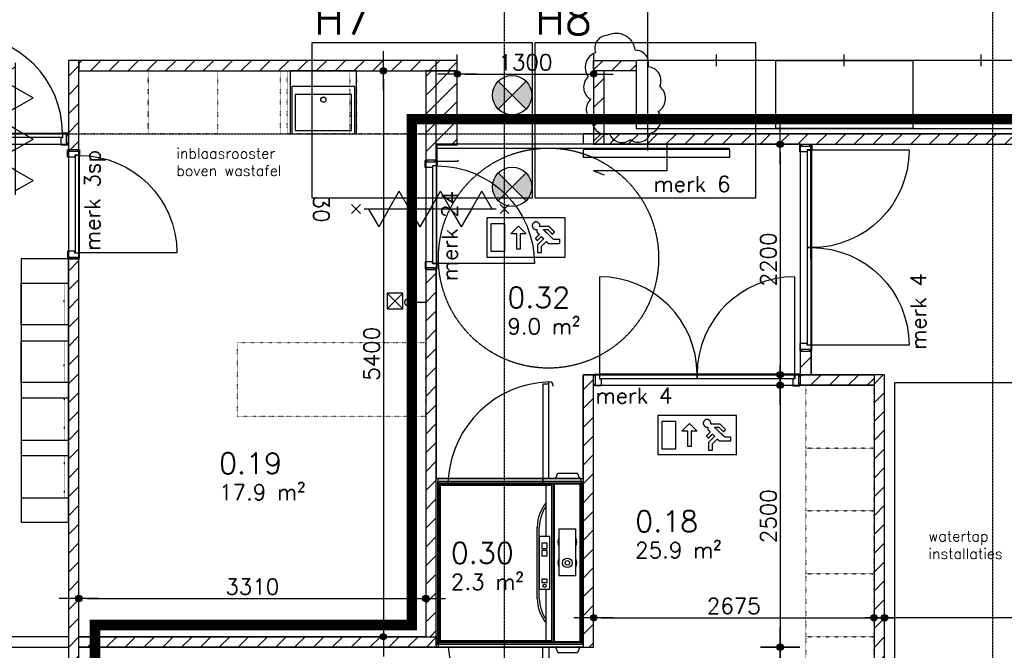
# Model space of a CAD drawing. Header units: millimetres. Extents: x -41560 to 117593, y -41642 to 17656.
# Tile 11 of 30: x 1738 to 11130, y -15786 to -9767. Entities that reach past the tile are written whole.
import ezdxf
from ezdxf.lldxf.tags import DXFTag

# ---------------------------------------------------------------- set-up
doc = ezdxf.new("R2010")
doc.units = ezdxf.units.MM
doc.header["$LTSCALE"] = 0.5
doc.header["$PDMODE"] = 3
doc.header["$PDSIZE"] = 100
for name, pattern in [('ACAD_ISO07W100', [3, 0, -3]), ('CENTER2', [28.575, 19.05, -3.175, 3.175, -3.175]), ('HIDDEN2', [4.7625, 3.175, -1.5875])]:
    doc.linetypes.add(name, pattern=pattern)
for name, color, linetype in [('arc. 9', 9, 'Continuous'), ('brandscheidingen', 250, 'Continuous'), ('brandveiligheid', 9, 'Continuous'), ('detailaanduiding', 4, 'Continuous'), ('inrichting los', 7, 'ACAD_ISO07W100'), ('inrichting vast', 7, 'Continuous'), ('maat 1.5mm', 210, 'Continuous'), ('pen 0.05mm', 7, 'Continuous'), ('pen 0.15mm', 1, 'Continuous'), ('pen 0.20mm', 2, 'Continuous'), ('pen 0.30mm', 3, 'Continuous'), ('stramien', 9, 'CENTER2'), ('tekst 1.0mm', 7, 'Continuous'), ('tekst 1.5mm', 210, 'Continuous'), ('tekst 2.0mm', 211, 'Continuous'), ('tekst 5.0mm', 201, 'Continuous')]:
    doc.layers.add(name, color=color, linetype=linetype)
doc.layers.add('hulplijn', color=140, linetype='Continuous', plot=False)
doc.layers.add('hulplijn opp', color=31, linetype='Continuous', plot=False)
doc.styles.add('1.0mm tekst', font='romans.shx', dxfattribs={"height": 1})
doc.styles.add('1.5mm tekst', font='romans.shx', dxfattribs={"height": 1.5})
doc.styles.add('2.0mm tekst', font='romans.shx', dxfattribs={"height": 2})
doc.styles.add('3.0mm tekst', font='romans.shx', dxfattribs={"height": 3})
doc.styles.get("Standard").update_dxf_attribs({"font": 'arial.ttf'})
tags = doc.linetypes.add('WBDBO30', pattern='A,12.7,-5.08,["30",Standard,S=3,R=0,X=-2.54,Y=-1.27],-6.35', length=24.13).pattern_tags.tags
tags[6] = DXFTag(74, 10)
doc.dimstyles.new('1.5mm maat', dxfattribs={"dimscale": 0, "dimtxt": 1.5, "dimasz": 0.75, "dimexe": 1.25, "dimexo": 0.625, "dimgap": 0.375, "dimtad": 1, "dimdec": 0, "dimtxsty": '1.5mm tekst', "dimblk": 'dot maatlijn-GVA', "dimcen": 2.5, "dimse1": 1, "dimse2": 1, "dimclrd": 7, "dimclrt": 256, "dimadec": 0, "dimazin": 0, "dimtfac": 1, "dimtdec": 0, "dimtmove": 0, "dimatfit": 3, "dimfxl": 1, "dimarcsym": 0})
pattern_1 = [(45, (-1500, 0), (-89.8026, 89.8026), [])]
pattern_2 = [(45, (-1400, 0), (-89.8026, 89.8026), [])]

# ---------------------------------------------------------------- blocks, each defined once
blk = doc.blocks.new('*U170')
at = {"layer": 'hulplijn'}
for points in [[(-5, -7), (-5, -107)], [(1039, -7), (1039, -107)]]:
    blk.add_lwpolyline(points, dxfattribs=at)
at = {"layer": 'pen 0.05mm'}
blk.add_lwpolyline([(982, -1042), (982, -112)], dxfattribs=at)
blk.add_arc((982, -112), 930, 180, 270, dxfattribs=at)
at = {"layer": 'pen 0.15mm'}
for points in [[(67, -69), (67, 0), (0, 0), (0, -17), (12, -17), (12, -97), (0, -97), (0, -114), (50, -114), (50, -69), (67, -69)], [(967, -69), (967, 0), (1034, 0), (1034, -17), (1022, -17), (1022, -97), (1034, -97), (1034, -114), (984, -114), (984, -69), (967, -69)]]:
    blk.add_lwpolyline(points, dxfattribs=at)
blk.add_lwpolyline([(982, -112), (52, -112), (52, -72), (982, -72)], close=True, dxfattribs=at)
blk = doc.blocks.new('kleedruimte XL')
at = {"layer": 'arc. 9'}
h = blk.add_hatch(dxfattribs=at)
h.set_pattern_fill('ANSI31', color=256, scale=40, style=0)
h.paths.add_polyline_path([(-3000, -4800), (0, -4800), (0, -4700), (-3000, -4700)])
at = {"layer": 'hulplijn'}
for points in [[(-4000, -4700), (0, -4700), (0, 0), (-4000, 0)], [(-4000, -7550), (0, -7550), (0, -4800), (-4000, -4800)]]:
    blk.add_lwpolyline(points, close=True, dxfattribs=at)
at = {"layer": 'pen 0.05mm'}
for p, q in [((-1292.9, -6100), (-992.9, -6100)), ((-150, -6175), (0, -6025)), ((-150, -6025), (0, -6175)), ((-2000, -6807.1), (-2000, -7107.1)), ((-2075, -7550), (-1925, -7400)), ((-2075, -7400), (-1925, -7550))]:
    blk.add_line(p, q, dxfattribs=at)
for points in [[(-2075, -2158), (-1925, -2158), (-1925, -2308), (-2075, -2308)], [(-4000, -7400), (-4000, -7550), (0, -7550), (0, -4800), (-150, -4800), (-150, -7400), (-3850, -7400), (-3850, -7400)], [(-2457.5, -4975), (-2442.5, -4975), (-2442.5, -4800), (-2457.5, -4800)], [(-1357.5, -4975), (-1342.5, -4975), (-1342.5, -4800), (-1357.5, -4800)], [(-175, -6092.5), (-175, -6107.5), (0, -6107.5), (0, -6092.5)], [(-150, -6025), (0, -6025), (0, -6175), (-150, -6175)], [(-2457.5, -7375), (-2442.5, -7375), (-2442.5, -7550), (-2457.5, -7550)], [(-2075, -7400), (-1925, -7400), (-1925, -7550), (-2075, -7550)], [(-1357.5, -7375), (-1342.5, -7375), (-1342.5, -7550), (-1357.5, -7550)]]:
    blk.add_lwpolyline(points, close=True, dxfattribs=at)
for points in [[(-1925, -2158), (-2075, -2308), (-2075, -2158), (-1925, -2308)], [(-1065.3, -6080.6), (-992.9, -6100), (-1065.3, -6119.4)], [(-2019.4, -7034.7), (-2000, -7107.1), (-1980.6, -7034.7)]]:
    blk.add_lwpolyline(points, dxfattribs=at)
for centre, start, end in [((-2450, -4975), 101.53696, 78.46304), ((-1350, -4975), 101.53696, 78.46304), ((-175, -6100), 11.53696, 348.46304), ((-2450, -7375), 281.53696, 258.46304), ((-1350, -7375), 281.53696, 258.46304)]:
    blk.add_arc(centre, 37.5, start, end, dxfattribs=at)
at = {"layer": 'pen 0.20mm'}
blk.add_lwpolyline([(-3000, -4800), (0, -4800), (0, -4700), (-3000, -4700)], close=True, dxfattribs=at)
at = {"layer": 'tekst 5.0mm', "xscale": -1, "rotation": 180}
blk.add_blockref('*U170', (-3995, -7), dxfattribs=at)
blk = doc.blocks.new('lift primeur 5000 easy')
at = {"layer": 'hulplijn'}
blk.add_lwpolyline([(-1380, 0), (0, 0), (0, 1550), (-1380, 1550)], close=True, dxfattribs=at)
at = {"layer": 'pen 0.05mm'}
for p, q in [((-317.5, 2502), (-307.5, 2502)), ((-317.5, 2480), (-317.5, 2502)), ((-277.5, 2472), (-277.5, 2462)), ((-252.5, 1580), (-232.5, 1630)), ((-232.5, 1630), (-42.5, 1630)), ((-22.5, 1580), (-42.5, 1630)), ((-7.5, 1580), (-1372.5, 1580)), ((-1372.5, 1525), (-1372.5, 1580)), ((-7.5, 1535), (-1372.5, 1535)), ((-1372.5, 1535), (-1372.5, 15)), ((-7.5, 1525), (-1372.5, 1525)), ((-1362.5, 1535), (-1362.5, 25)), ((-272.5, 1525), (-1362.5, 1525)), ((-1352.5, 1515), (-1352.5, 35)), ((-1352.5, 1515), (-287.5, 1515)), ((-1275.5, 1580), (-1275.5, 1525)), ((-375.5, 1580), (-375.5, 1525)), ((-342.5, 1025), (-342.5, 1515)), ((-287.5, 35), (-287.5, 1515)), ((-272.5, 25), (-272.5, 1525)), ((-17.5, 1525), (-262.5, 1525)), ((-262.5, 25), (-262.5, 1525)), ((-17.5, 25), (-17.5, 1525)), ((-7.5, 1525), (-7.5, 1580)), ((-7.5, 15), (-7.5, 1535)), ((-427.5, 435.8), (-427.5, 1114.2)), ((-407.5, 436), (-407.5, 1114)), ((-342.5, 35), (-342.5, 525)), ((-1372.5, 25), (-1372.5, -30)), ((-1372.5, 15), (-7.5, 15)), ((-1362.5, 25), (-272.5, 25)), ((-1352.5, 35), (-287.5, 35)), ((-1352.5, 35), (-287.5, 35)), ((-1352.5, 35), (-287.5, 35)), ((-262.5, 25), (-17.5, 25)), ((-7.5, -30), (-1372.5, -30)), ((-252.5, -30), (-232.5, -80)), ((-232.5, -80), (-42.5, -80)), ((-22.5, -30), (-42.5, -80)), ((-317.5, -930), (-317.5, -952)), ((-277.5, -922), (-277.5, -912)), ((-317.5, -952), (-307.5, -952))]:
    blk.add_line(p, q, dxfattribs=at)
for points in [[(-375.5, 2480), (-375.5, 1580), (-317.5, 1580), (-317.5, 2480)], [(-1275.5, 1580), (-1275.5, 1525), (-375.5, 1525), (-375.5, 1580)], [(-59.4, 652.5), (-59.4, 1096.5), (-220.5, 1096.5), (-220.5, 652.5)], [(-307.5, 525), (-307.5, 1025), (-407.5, 1025), (-407.5, 525)], [(-332.5, 912.2), (-332.5, 962.2), (-382.5, 962.2), (-382.5, 912.2)], [(-332.5, 842.2), (-332.5, 892.2), (-382.5, 892.2), (-382.5, 842.2)], [(-332.5, 587.5), (-332.5, 617.5), (-382.5, 617.5), (-382.5, 587.5)], [(-375.5, -930), (-375.5, -30), (-317.5, -30), (-317.5, -930)]]:
    blk.add_lwpolyline(points, close=True, dxfattribs=at)
for centre, radius in [((-140, 775), 46), ((-140, 775), 21), ((-357.5, 556.1), 15)]:
    blk.add_circle(centre, radius, dxfattribs=at)
for centre, radius, start, end in [((-282.2, 1506.6), 996, 92.03091, 175.77505), ((-307.5, 2472), 30, 0, 90), ((-31.6, 1106.4), 396, 141.73635, 178.86267), ((-31.6, 1106.4), 376, 145.78476, 178.83282), ((-140, 972.7), 90, 153.42633, 206.57367), ((-140, 972.7), 90, 333.57589, 26.42411), ((-140, 775), 90, 153.42633, 206.57367), ((-140, 775), 90, 333.57589, 26.42411), ((-31.6, 443.6), 396, 181.13733, 218.26365), ((-31.6, 443.6), 376, 181.16718, 214.21524), ((-282.2, 43.4), 996, 184.22495, 267.96909), ((-307.5, -922), 30, 270, 0)]:
    blk.add_arc(centre, radius, start, end, dxfattribs=at)
blk = doc.blocks.new('*U158')
at = {"layer": 'tekst 1.5mm', "style": '1.5mm tekst'}
blk.add_attdef('OPPERVLAK', (0, -5), '', height=1.5, dxfattribs=at)
at = {"layer": 'tekst 2.0mm', "style": '2.0mm tekst'}
blk.add_attdef('RUIMTENUMMER', (0, -2.5), '', height=2, dxfattribs=at)
blk = doc.blocks.new('oppervlakte bgg-02')
at = {"layer": 'hulplijn opp'}
blk.add_lwpolyline([(-6117.9, 154.3), (-3287.9, 154.3), (-3287.9, -7332.7), (1212.1, -7332.7), (1212.1, -7695.7), (17562.1, -7695.7), (17562.1, -10155.7), (17212.1, -10155.7), (17212.1, -10855.7), (8612.1, -10855.7), (8612.1, -10855.7), (8612.1, -10855.7), (8612.1, -10855.7), (8612.1, -10955.7), (8612.1, -10955.7), (7212.1, -10955.7), (7212.1, -10155.7), (3702.1, -10155.7), (3702.1, -10855.7), (-13741.9, -10855.7)], dxfattribs=at)
for points in [[(3802.1, -10255.7), (7112.1, -10255.7), (7112.1, -15655.7), (3802.1, -15655.7)], [(-297.9, -10955.7), (3702.1, -10955.7), (3702.1, -15655.7), (-297.9, -15655.7)], [(7212.1, -14145.7), (8612.1, -14145.7), (8612.1, -13155.7), (10686.1, -13155.7), (10686.1, -13155.7), (10686.1, -13155.7), (10686.1, -13155.7), (10686.1, -10955.7), (10686.1, -10955.7), (10686.1, -10955.7), (10686.1, -10955.7), (10686.1, -10955.7), (7212.1, -10955.7)], [(10784.6, -10955.7), (17212.1, -10955.7), (17212.1, -11045.7), (17412.1, -11045.7), (17412.1, -11045.7), (17412.1, -11045.7), (17412.1, -13765.7), (17212.1, -13765.7), (17212.1, -18505.7), (11487.1, -18505.7), (11487.1, -15655.7), (11487.1, -13155.7), (10786.1, -13155.7)], [(3799.4, -17407.6), (3802.1, -15755.7), (4785.3, -15755.7), (4785.3, -15755.7), (8712.1, -15755.7), (8712.1, -13255.7), (11387.1, -13255.7), (11387.1, -18505.7), (5335.3, -18505.7), (5335.3, -17503.2), (4785.4, -17503.2), (4785.4, -17407.6)], [(7212.1, -14145.7), (8612.1, -14145.7), (8612.1, -15755.7), (7212.1, -15755.7)], [(-297.9, -15755.7), (152.1, -15755.7), (1202.1, -15755.7), (3702.1, -15755.7), (3702.1, -18505.7), (-297.9, -18505.7)]]:
    blk.add_lwpolyline(points, close=True, dxfattribs=at)
at = {"xscale": 100, "yscale": 100, "zscale": 100}
for p, values in [((7889.5, -12268.5), {'RUIMTENUMMER': '0.32', 'OPPERVLAK': '9.0 m²'}), ((5139.7, -13851.8), {'RUIMTENUMMER': '0.19', 'OPPERVLAK': '17.9 m²'}), ((9109.2, -14404.8), {'RUIMTENUMMER': '0.18', 'OPPERVLAK': '25.9 m²'}), ((7350.8, -14707.7), {'RUIMTENUMMER': '0.30', 'OPPERVLAK': '2.3 m²'})]:
    blk.add_blockref('*U158', p, dxfattribs=at).add_auto_attribs(values)
blk = doc.blocks.new('1302-stramien-01')
at = {"layer": 'stramien'}
for p, q in [((32650, -23329.4), (32650, 10339)), ((37310, -23329.4), (37310, 10339)), ((-13468.9, -10810), (52270, -10810))]:
    blk.add_line(p, q, dxfattribs=at)
blk = doc.blocks.new('dubbel deurkozijn binnen')
at = {"layer": 'hulplijn'}
for points in [[(-50, 0), (50, 0)], [(-50, -1974), (50, -1974)]]:
    blk.add_lwpolyline(points, dxfattribs=at)
at = {"layer": 'pen 0.05mm'}
for points in [[(985, -57), (55, -57)], [(985, -1917), (55, -1917)]]:
    blk.add_lwpolyline(points, dxfattribs=at)
for centre, start, end in [((55, -57), 270, 360), ((55, -1917), 0, 90)]:
    blk.add_arc(centre, 930, start, end, dxfattribs=at)
at = {"layer": 'pen 0.15mm'}
for points in [[(12, -72), (-57, -72), (-57, -5), (-40, -5), (-40, -17), (40, -17), (40, -5), (57, -5), (57, -55), (12, -55), (12, -72)], [(12, -1902), (-57, -1902), (-57, -1969), (-40, -1969), (-40, -1957), (40, -1957), (40, -1969), (57, -1969), (57, -1919), (12, -1919), (12, -1902)]]:
    blk.add_lwpolyline(points, dxfattribs=at)
for points in [[(55, -987), (55, -57), (15, -57), (15, -987)], [(55, -1917), (55, -987), (15, -987), (15, -1917)]]:
    blk.add_lwpolyline(points, close=True, dxfattribs=at)
blk = doc.blocks.new('dot maatlijn-GVA')
at = {"layer": 'maat 1.5mm'}
h = blk.add_hatch(color=7, dxfattribs=at)
edge = h.paths.add_edge_path()
edge.add_arc((0, 0), 0.4, 0, 360)
at = {"layer": 'maat 1.5mm', "color": 7}
for points in [[(0, 2.5), (0, -2.5)], [(-2.5, 0), (2.5, 0)]]:
    blk.add_lwpolyline(points, dxfattribs=at)
blk.add_circle((0, 0), 0.4, dxfattribs=at)
blk = doc.blocks.new('*D259')
at = {"layer": 'defpoints', "color": 0, "transparency": 16777216}
for p in [(9987.1, -15475.1), (9987.1, -18505.7), (15712.1, -18505.7)]:
    blk.add_point(p, dxfattribs=at)
at = {"layer": 'tekst 1.5mm', "color": 7, "lineweight": -2, "transparency": 16777216}
blk.add_line((15637.1, -15475.1), (10062.1, -15475.1), dxfattribs=at)
at = {"layer": 'tekst 1.5mm', "color": 7, "lineweight": -2, "transparency": 16777216, "xscale": 75, "yscale": 75, "zscale": 75, "rotation": 180}
blk.add_blockref('dot maatlijn-GVA', (9987.1, -15475.1), dxfattribs=at)
at = {"layer": 'tekst 1.5mm', "color": 7, "lineweight": -2, "transparency": 16777216, "xscale": 75, "yscale": 75, "zscale": 75}
blk.add_blockref('dot maatlijn-GVA', (15712.1, -15475.1), dxfattribs=at)
at = {"layer": 'tekst 1.5mm', "transparency": 16777216, "insert": (12849.6, -15362.6), "char_height": 150, "attachment_point": 5, "style": '1.5mm tekst'}
blk.add_mtext('5725', dxfattribs=at)
blk = doc.blocks.new('*D260')
at = {"layer": 'defpoints', "color": 0, "transparency": 16777216}
for p in [(7212.1, -14277.3), (9887.1, -14321.7), (9887.1, -15475.1)]:
    blk.add_point(p, dxfattribs=at)
at = {"layer": 'tekst 1.5mm', "color": 7, "lineweight": -2, "transparency": 16777216}
blk.add_line((7287.1, -15475.1), (9812.1, -15475.1), dxfattribs=at)
at = {"layer": 'tekst 1.5mm', "color": 7, "lineweight": -2, "transparency": 16777216, "xscale": 75, "yscale": 75, "zscale": 75, "rotation": 180}
blk.add_blockref('dot maatlijn-GVA', (7212.1, -15475.1), dxfattribs=at)
at = {"layer": 'tekst 1.5mm', "color": 7, "lineweight": -2, "transparency": 16777216, "xscale": 75, "yscale": 75, "zscale": 75}
blk.add_blockref('dot maatlijn-GVA', (9887.1, -15475.1), dxfattribs=at)
at = {"layer": 'tekst 1.5mm', "transparency": 16777216, "insert": (8549.6, -15362.6), "char_height": 150, "attachment_point": 5, "style": '1.5mm tekst'}
blk.add_mtext('2675', dxfattribs=at)
blk = doc.blocks.new('*D261')
at = {"layer": 'defpoints', "color": 0, "transparency": 16777216}
for p in [(7212.1, -15755.7), (8966.2, -18505.7), (8991.8, -18505.7)]:
    blk.add_point(p, dxfattribs=at)
at = {"layer": 'tekst 1.5mm', "color": 7, "lineweight": -2, "transparency": 16777216}
blk.add_line((8991.8, -15830.7), (8991.8, -18430.7), dxfattribs=at)
at = {"layer": 'tekst 1.5mm', "color": 7, "lineweight": -2, "transparency": 16777216, "xscale": 75, "yscale": 75, "zscale": 75}
for p, rotation in [((8991.8, -15755.7), 90), ((8991.8, -18505.7), 270)]:
    blk.add_blockref('dot maatlijn-GVA', p, dxfattribs=dict(at, rotation=rotation))
at = {"layer": 'tekst 1.5mm', "transparency": 16777216, "insert": (8879.3, -17130.7), "char_height": 150, "attachment_point": 5, "rotation": 90, "style": '1.5mm tekst'}
blk.add_mtext('2750', dxfattribs=at)
blk = doc.blocks.new('*D262')
at = {"layer": 'defpoints', "color": 0, "transparency": 16777216}
for p in [(7212.1, -13255.7), (7212.1, -15755.7), (8991.8, -15755.7)]:
    blk.add_point(p, dxfattribs=at)
at = {"layer": 'tekst 1.5mm', "color": 7, "lineweight": -2, "transparency": 16777216}
blk.add_line((8991.8, -13330.7), (8991.8, -15680.7), dxfattribs=at)
at = {"layer": 'tekst 1.5mm', "color": 7, "lineweight": -2, "transparency": 16777216, "xscale": 75, "yscale": 75, "zscale": 75}
for p, rotation in [((8991.8, -13255.7), 90), ((8991.8, -15755.7), 270)]:
    blk.add_blockref('dot maatlijn-GVA', p, dxfattribs=dict(at, rotation=rotation))
at = {"layer": 'tekst 1.5mm', "transparency": 16777216, "insert": (8879.3, -14505.7), "char_height": 150, "attachment_point": 5, "rotation": 90, "style": '1.5mm tekst'}
blk.add_mtext('2500', dxfattribs=at)
blk = doc.blocks.new('*D263')
at = {"layer": 'defpoints', "color": 0, "transparency": 16777216}
for p in [(5912.1, -10155.7), (7212.1, -10155.7), (7212.1, -10285.9)]:
    blk.add_point(p, dxfattribs=at)
at = {"layer": 'tekst 1.5mm', "color": 7, "lineweight": -2, "transparency": 16777216}
blk.add_line((5987.1, -10285.9), (7137.1, -10285.9), dxfattribs=at)
at = {"layer": 'tekst 1.5mm', "color": 7, "lineweight": -2, "transparency": 16777216, "xscale": 75, "yscale": 75, "zscale": 75, "rotation": 180}
blk.add_blockref('dot maatlijn-GVA', (5912.1, -10285.9), dxfattribs=at)
at = {"layer": 'tekst 1.5mm', "color": 7, "lineweight": -2, "transparency": 16777216, "xscale": 75, "yscale": 75, "zscale": 75}
blk.add_blockref('dot maatlijn-GVA', (7212.1, -10285.9), dxfattribs=at)
at = {"layer": 'tekst 1.5mm', "transparency": 16777216, "insert": (6562.1, -10173.4), "char_height": 150, "attachment_point": 5, "style": '1.5mm tekst'}
blk.add_mtext('1300', dxfattribs=at)
blk = doc.blocks.new('*D264')
at = {"layer": 'defpoints', "color": 0, "transparency": 16777216}
for p in [(8262, -10955.7), (7162.1, -13155.7), (8991.8, -13155.7)]:
    blk.add_point(p, dxfattribs=at)
at = {"layer": 'tekst 1.5mm', "color": 7, "lineweight": -2, "transparency": 16777216}
blk.add_line((8991.8, -11030.7), (8991.8, -13080.7), dxfattribs=at)
at = {"layer": 'tekst 1.5mm', "color": 7, "lineweight": -2, "transparency": 16777216, "xscale": 75, "yscale": 75, "zscale": 75}
for p, rotation in [((8991.8, -10955.7), 90), ((8991.8, -13155.7), 270)]:
    blk.add_blockref('dot maatlijn-GVA', p, dxfattribs=dict(at, rotation=rotation))
at = {"layer": 'tekst 1.5mm', "transparency": 16777216, "insert": (8879.3, -12055.7), "char_height": 150, "attachment_point": 5, "rotation": 90, "style": '1.5mm tekst'}
blk.add_mtext('2200', dxfattribs=at)
blk = doc.blocks.new('*D266')
at = {"layer": 'defpoints', "color": 0, "transparency": 16777216}
for p in [(5612.1, -14615.3), (2302.1, -15114.7), (5612.1, -15290.7)]:
    blk.add_point(p, dxfattribs=at)
at = {"layer": 'tekst 1.5mm', "color": 7, "lineweight": -2, "transparency": 16777216}
blk.add_line((2377.1, -15290.7), (5537.1, -15290.7), dxfattribs=at)
at = {"layer": 'tekst 1.5mm', "color": 7, "lineweight": -2, "transparency": 16777216, "xscale": 75, "yscale": 75, "zscale": 75, "rotation": 180}
blk.add_blockref('dot maatlijn-GVA', (2302.1, -15290.7), dxfattribs=at)
at = {"layer": 'tekst 1.5mm', "color": 7, "lineweight": -2, "transparency": 16777216, "xscale": 75, "yscale": 75, "zscale": 75}
blk.add_blockref('dot maatlijn-GVA', (5612.1, -15290.7), dxfattribs=at)
at = {"layer": 'tekst 1.5mm', "transparency": 16777216, "insert": (3957.1, -15178.2), "char_height": 150, "attachment_point": 5, "style": '1.5mm tekst'}
blk.add_mtext('3310', dxfattribs=at)
blk = doc.blocks.new('*D267')
at = {"layer": 'defpoints', "color": 0, "transparency": 16777216}
for p in [(4798.7, -10255.7), (4727.9, -15655.7), (5207.2, -15655.7)]:
    blk.add_point(p, dxfattribs=at)
at = {"layer": 'tekst 1.5mm', "color": 7, "lineweight": -2, "transparency": 16777216}
blk.add_line((5207.2, -10330.7), (5207.2, -15580.7), dxfattribs=at)
at = {"layer": 'tekst 1.5mm', "color": 7, "lineweight": -2, "transparency": 16777216, "xscale": 75, "yscale": 75, "zscale": 75}
for p, rotation in [((5207.2, -10255.7), 90), ((5207.2, -15655.7), 270)]:
    blk.add_blockref('dot maatlijn-GVA', p, dxfattribs=dict(at, rotation=rotation))
at = {"layer": 'tekst 1.5mm', "transparency": 16777216, "insert": (5094.7, -12955.7), "char_height": 150, "attachment_point": 5, "rotation": 90, "style": '1.5mm tekst'}
blk.add_mtext('5400', dxfattribs=at)
blk = doc.blocks.new('*U195')
at = {"layer": 'brandveiligheid'}
for points in [[(-3.75, -3.75), (3.75, -3.75), (3.75, 0), (-3.75, 0)], [(-3.347, -3.197), (-2.035, -3.197), (-2.035, -0.578), (-3.347, -0.578)], [(-0.571, -1.526), (-0.571, -2.983), (-0.872, -2.983), (-0.872, -1.526), (-1.447, -1.526), (-0.722, -0.792), (0.006, -1.526)]]:
    blk.add_lwpolyline(points, close=True, dxfattribs=at)
blk.add_rational_spline([(1.321, -0.757), (1.321, -0.794), (1.313, -0.831), (1.754, -0.831), (2.196, -0.831), (2.457, -1.094), (2.719, -1.357), (2.615, -1.46), (2.512, -1.564), (2.293, -1.344), (2.075, -1.124), (1.858, -1.124), (1.642, -1.124), (2.137, -1.6), (2.633, -2.077), (2.925, -2.077), (3.217, -2.077), (3.217, -2.26), (3.217, -2.444), (2.667, -2.444), (2.118, -2.444), (2.028, -2.353), (1.938, -2.263), (1.702, -2.5), (1.466, -2.737), (1.466, -3.031), (1.466, -3.324), (1.284, -3.324), (1.102, -3.324), (1.102, -2.955), (1.102, -2.585), (1.391, -2.294), (1.68, -2.004), (1.573, -1.896), (1.466, -1.789), (1.275, -1.981), (1.084, -2.173), (0.985, -2.074), (0.886, -1.974), (1.077, -1.782), (1.268, -1.59), (1.148, -1.469), (1.028, -1.349), (1.028, -1.233), (1.028, -1.117), (0.992, -1.12), (0.956, -1.124), (0.603, -1.11), (0.591, -0.757), (0.604, -0.405), (0.956, -0.391), (1.31, -0.404), (1.321, -0.757)], [1, 0.994992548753, 1, 1, 1, 1, 1, 1, 1, 1, 1, 1, 1, 1, 1, 1, 1, 1, 1, 1, 1, 1, 1, 1, 1, 1, 1, 1, 1, 1, 1, 1, 1, 1, 1, 1, 1, 1, 1, 1, 1, 1, 1, 1, 1, 1, 1, 0.731602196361, 1, 0.733607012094, 1, 0.731011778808, 1], degree=2, knots=[0, 0, 0, 0.200233, 0.200233, 1.200233, 1.200233, 2.200233, 2.200233, 3.200233, 3.200233, 4.200233, 4.200233, 5.200233, 5.200233, 6.200233, 6.200233, 7.200233, 7.200233, 8.200233, 8.200233, 9.200233, 9.200233, 10.200233, 10.200233, 11.200233, 11.200233, 12.200233, 12.200233, 13.200233, 13.200233, 14.200233, 14.200233, 15.200233, 15.200233, 16.200233, 16.200233, 17.200233, 17.200233, 18.200233, 18.200233, 19.200233, 19.200233, 20.200233, 20.200233, 21.200233, 21.200233, 22.200233, 22.200233, 23.700487, 23.700487, 25.19485, 25.19485, 26.696836, 26.696836, 26.696836], dxfattribs=at)
blk = doc.blocks.new('*U53')
at = {"layer": 'brandveiligheid'}
h = blk.add_hatch(color=256, dxfattribs=at)
h.paths.add_polyline_path([(-1.875, -1.875), (-3.201, -0.549, 0.198912), (-3.75, -1.875, 0.198912), (-3.201, -3.201)])
h.paths.add_polyline_path([(-0.549, -3.201, 0.198912), (0, -1.875, 0.198912), (-0.549, -0.549), (-1.875, -1.875)])
for p, q in [((-3.201, -0.549), (-0.549, -3.201)), ((-3.201, -3.201), (-0.549, -0.549))]:
    blk.add_line(p, q, dxfattribs=at)
blk.add_circle((-1.875, -1.875), 1.875, dxfattribs=at)
blk = doc.blocks.new('*U193')
at = {"layer": 'brandveiligheid'}
for p, q in [((3.148, 0), (4.131, 1.704)), ((5.115, 0), (4.131, 1.704)), ((7.083, 0), (8.066, 1.704)), ((9.05, 0), (8.066, 1.704)), ((11.018, 0), (12.001, 1.704)), ((12.985, 0), (12.001, 1.704)), ((0.787, 0), (13.378, 0)), ((0.787, 0), (13.378, 0)), ((3.148, 0), (2.164, -1.704)), ((5.115, 0), (6.099, -1.704)), ((7.083, 0), (6.099, -1.704)), ((9.05, 0), (10.034, -1.704)), ((1.18, 0), (2.164, -1.704)), ((11.018, 0), (10.034, -1.704))]:
    blk.add_line(p, q, dxfattribs=at)
blk = doc.blocks.new('*U192')
at = {"layer": 'brandveiligheid'}
for p, q in [((3.148, 0), (4.131, 1.704)), ((5.115, 0), (4.131, 1.704)), ((7.083, 0), (8.066, 1.704)), ((9.05, 0), (8.066, 1.704)), ((11.018, 0), (12.001, 1.704)), ((12.985, 0), (12.001, 1.704)), ((-0.417, 0.417), (0.417, -0.417)), ((-0.417, -0.417), (0.417, 0.417)), ((-0.417, -0.417), (0.417, 0.417)), ((-0.417, 0.417), (0.417, -0.417)), ((0.787, 0), (13.378, 0)), ((0.787, 0), (13.378, 0)), ((3.148, 0), (2.164, -1.704)), ((5.115, 0), (6.099, -1.704)), ((7.083, 0), (6.099, -1.704)), ((9.05, 0), (10.034, -1.704)), ((14.583, -0.417), (13.748, 0.417)), ((14.583, 0.417), (13.748, -0.417)), ((1.18, 0), (2.164, -1.704)), ((11.018, 0), (10.034, -1.704))]:
    blk.add_line(p, q, dxfattribs=at)
at = {"layer": 'brandveiligheid', "color": 6, "insert": (16.72, 0), "char_height": 1.5, "width": 6.016, "attachment_point": 2, "rotation": 90, "style": '1.5mm tekst'}
blk.add_mtext('30', dxfattribs=at)
blk = doc.blocks.new('zelfsluitend')
at = {"xscale": 100, "yscale": 100, "zscale": 100}
for name, p, rotation in [('*U193', (27982.7, 8396.2), 270), ('*U192', (32650.3, 6923), 180)]:
    blk.add_blockref(name, p, dxfattribs=dict(at, rotation=rotation))
blk = doc.blocks.new('*U154')
at = {"layer": 'inrichting vast'}
for points in [[(0, -450), (600, -450), (600, 0), (0, 0)], [(30, -420), (570, -420), (570, -75), (30, -75)]]:
    blk.add_lwpolyline(points, close=True, dxfattribs=at)
blk.add_circle((300, -125), 25, dxfattribs=at)

msp = doc.modelspace()

# ---------------------------------------------------------------- hatches: boundary and pattern name
at = {"layer": 'arc. 9'}
h = msp.add_hatch(dxfattribs=at)
h.set_pattern_fill('ANSI31', color=256, scale=40, style=0)
h.set_pattern_definition(pattern_1)
h.paths.add_polyline_path([(2202.1, -11005.7), (2302.1, -11005.7), (2302.1, -10155.7), (2202.1, -10155.7)])
h = msp.add_hatch(dxfattribs=at)
h.set_pattern_fill('ANSI31', color=256, scale=40, style=0)
h.set_pattern_definition([(45, (-1360, 699.98), (-89.8026, 89.8026), [])])
h.paths.add_polyline_path([(2302.1, -10255.7), (5912.1, -10255.7), (5912.1, -10155.7), (2302.1, -10155.7)])
h = msp.add_hatch(dxfattribs=at)
h.set_pattern_fill('ANSI31', color=256, scale=40, style=0)
h.set_pattern_definition(pattern_2)
h.paths.add_polyline_path([(7212.1, -10155.7), (7619.1, -10155.7), (7619.1, -10255.7), (7212.1, -10255.7)])
h = msp.add_hatch(dxfattribs=at)
h.set_pattern_fill('ANSI31', color=256, scale=40, style=0)
h.set_pattern_definition(pattern_1)
h.paths.add_polyline_path([(5612.1, -11105.7), (5712.1, -11105.7), (5712.1, -10955.7), (5912.1, -10955.7), (5912.1, -10255.7), (5712.1, -10255.7), (5612.1, -10255.7)])
h = msp.add_hatch(dxfattribs=at)
h.set_pattern_fill('ANSI31', color=256, scale=40, style=0)
h.set_pattern_definition(pattern_2)
h.paths.add_polyline_path([(7212.1, -10955.7), (7312.1, -10955.7), (7312.1, -10255.7), (7212.1, -10255.7)])
h = msp.add_hatch(dxfattribs=at)
h.set_pattern_fill('ANSI31', color=256, scale=40, style=0)
h.paths.add_polyline_path([(7212.1, -10955.7), (15712.1, -10955.7), (15712.1, -10855.7), (7212.1, -10855.7)])
h = msp.add_hatch(dxfattribs=at)
h.set_pattern_fill('ANSI31', color=256, scale=40, style=0)
h.paths.add_polyline_path([(2202.1, -18505.7), (2302.1, -18505.7), (2302.1, -12049.7), (2202.1, -12049.7)])
h = msp.add_hatch(dxfattribs=at)
h.set_pattern_fill('ANSI31', color=256, scale=40, style=0)
h.set_pattern_definition(pattern_1)
h.paths.add_polyline_path([(5612.1, -15655.7), (5712.1, -15655.7), (5712.1, -12149.7), (5612.1, -12149.7)])
h = msp.add_hatch(dxfattribs=at)
h.set_pattern_fill('ANSI31', color=256, scale=40, style=0)
h.paths.add_polyline_path([(9186.1, -12929.7), (9286.1, -12929.7), (9286.1, -13155.7), (9186.1, -13155.7)])
h = msp.add_hatch(dxfattribs=at)
h.set_pattern_fill('ANSI31', color=256, scale=40, style=0)
h.set_pattern_definition(pattern_1)
h.paths.add_polyline_path([(7112.1, -15755.7), (7212.1, -15755.7), (7212.1, -13155.7), (7112.1, -13155.7)])
h = msp.add_hatch(dxfattribs=at)
h.set_pattern_fill('ANSI31', color=256, scale=40, style=0)
h.set_pattern_definition([(45, (-8e-05, 990), (-89.8026, 89.8026), [])])
h.paths.add_polyline_path([(9887.1, -13255.7), (9186.1, -13255.7), (9186.1, -13155.7), (9887.1, -13155.7)])
h = msp.add_hatch(dxfattribs=at)
h.set_pattern_fill('ANSI31', color=256, scale=40, style=0)
h.set_pattern_definition([(45, (1275, 2929.32), (-89.80256, 89.80256), [])])
h.paths.add_polyline_path([(9887.1, -18505.7), (9987.1, -18505.7), (9987.1, -13155.7), (9887.1, -13155.7)])
h = msp.add_hatch(dxfattribs=at)
h.set_pattern_fill('ANSI31', color=256, scale=40, style=0)
h.paths.add_polyline_path([(2302.1, -15655.7), (5712.1, -15655.7), (5712.1, -15755.7), (2302.1, -15755.7)])

# ---------------------------------------------------------------- linework, layer by layer
at = {"layer": 'brandscheidingen', "linetype": 'WBDBO30', "const_width": 100}
msp.add_lwpolyline([(2456.1, -20315.3), (2456.1, -15544), (5479, -15544), (5479, -10717), (18560.3, -10717), (18560.3, -10747.8)], dxfattribs=at)
at = {"layer": 'detailaanduiding'}
for points in [[(4526.5, -9984.3), (6626.5, -9984.3), (6626.5, -11469.3), (4526.5, -11469.3)], [(6656.4, -9984.3), (8756.4, -9984.3), (8756.4, -11469.3), (6656.4, -11469.3)]]:
    msp.add_lwpolyline(points, close=True, dxfattribs=at)
at = {"layer": 'hulplijn'}
msp.add_lwpolyline([(7347.1, -9916.2, 0.520567), (7231.8, -10083.8, 0.520567), (7231.8, -10083.8, 0.520567), (7161.9, -10310.9, 0.520567), (7161.9, -10310.9, 0.520567), (7186.4, -10527.4, 0.520567), (7186.4, -10527.4, 0.520567), (7200.4, -10726.5, 0.520567), (7200.4, -10726.5, 0.520567), (7364.6, -10855.8, 0.520567), (7364.6, -10855.8, 0.520567), (7563.7, -10911.7, 0.520567), (7563.7, -10911.7, 0.520567), (7755.9, -10848.8, 0.520567), (7755.9, -10848.8, 0.520567), (7829.3, -10642.7, 0.520567), (7829.3, -10642.7, 0.520567), (7843.3, -10405.2, 0.520567), (7843.3, -10405.2, 0.520567), (7731.5, -10216.6, 0.520567), (7731.5, -10216.6, 0.520567), (7609.2, -10059.4, 0.520567), (7609.2, -10059.4, 0.520567)], format="xyb", close=True, dxfattribs=at)
at = {"layer": 'inrichting los', "ltscale": 0.5}
for points in [[(2964.1, -10855.7), (2302.1, -10855.7), (2302.1, -10255.7), (2964.1, -10255.7)], [(3626.1, -10855.7), (2964.1, -10855.7), (2964.1, -10255.7), (3626.1, -10255.7)], [(4888.1, -10855.7), (4226.1, -10855.7), (4226.1, -10255.7), (4888.1, -10255.7)], [(4950.1, -10855.7), (4288.1, -10855.7), (4288.1, -10255.7), (4950.1, -10255.7)], [(5612.1, -10855.7), (4950.1, -10855.7), (4950.1, -10255.7), (5612.1, -10255.7)], [(3812.1, -12851), (3812.1, -13551), (5612.1, -13551), (5612.1, -12851)], [(9887.1, -13255.7), (9236.1, -13255.7), (9236.1, -13855.7), (9887.1, -13855.7)], [(9887.1, -13855.7), (9236.1, -13855.7), (9236.1, -14455.7), (9887.1, -14455.7)], [(9887.1, -14455.7), (9236.1, -14455.7), (9236.1, -15055.7), (9887.1, -15055.7)], [(9887.1, -15055.7), (9236.1, -15055.7), (9236.1, -15655.7), (9887.1, -15655.7)], [(9887.1, -15655.7), (9236.1, -15655.7), (9236.1, -16255.7), (9887.1, -16255.7)]]:
    msp.add_lwpolyline(points, close=True, dxfattribs=at)
at = {"layer": 'inrichting los'}
for points in [[(2202.1, -12680.7), (2162.1, -12680.7), (2162.1, -12280.7), (2202.1, -12280.7)], [(2202.1, -13230.7), (2162.1, -13230.7), (2162.1, -12830.7), (2202.1, -12830.7)], [(2202.1, -13380.7), (2162.1, -13380.7), (2162.1, -13780.7), (2202.1, -13780.7)], [(2202.1, -13930.7), (2162.1, -13930.7), (2162.1, -14330.7), (2202.1, -14330.7)]]:
    msp.add_lwpolyline(points, close=True, dxfattribs=at)
at = {"layer": 'inrichting vast'}
for points in [[(4319.1, -10855.7), (4950.1, -10855.7), (4950.1, -10255.7), (4319.1, -10255.7)], [(2202.1, -12049.7), (1752.1, -12049.7), (1752.1, -14561.7), (2202.1, -14561.7)], [(2202.1, -12680.7), (1752.1, -12680.7), (1752.1, -12280.7), (2202.1, -12280.7)], [(2202.1, -13230.7), (1752.1, -13230.7), (1752.1, -12830.7), (2202.1, -12830.7)], [(2202.1, -13380.7), (1752.1, -13380.7), (1752.1, -13780.7), (2202.1, -13780.7)], [(2202.1, -13930.7), (1752.1, -13930.7), (1752.1, -14330.7), (2202.1, -14330.7)]]:
    msp.add_lwpolyline(points, close=True, dxfattribs=at)
at = {"layer": 'pen 0.05mm'}
for p, q in [((5394, -12375.7), (5244, -12525.7)), ((5244, -12375.7), (5394, -12525.7))]:
    msp.add_line(p, q, dxfattribs=at)
for points in [[(8384.6, -10210.7), (8384.6, -10100.7)], [(9603.1, -10210.7), (9603.1, -10100.7)], [(10909.1, -10210.7), (10909.1, -10100.7)], [(7912.1, -10944.2), (7912.1, -11210.5), (7212.7, -11210.5), (7313, -11248.1)], [(5612.1, -12464.8), (5450.3, -12464.8)]]:
    msp.add_lwpolyline(points, dxfattribs=at)
for points in [[(7619.1, -10805.7), (8950.1, -10805.7), (8950.1, -10155.7), (7619.1, -10155.7)], [(8950.1, -10155.7), (10256.1, -10155.7), (10256.1, -10805.7), (8950.1, -10805.7)], [(5244, -12525.7), (5394, -12525.7), (5394, -12375.7), (5244, -12375.7)]]:
    msp.add_lwpolyline(points, close=True, dxfattribs=at)
at = {"layer": 'pen 0.05mm', "linetype": 'HIDDEN2'}
msp.add_lwpolyline([(8512.1, -10995.7), (5712.1, -10995.7)], dxfattribs=at)
msp.add_lwpolyline([(10086.1, -13229.7), (11586.1, -13229.7), (11586.1, -18405.7), (10086.1, -18405.7)], close=True, dxfattribs=at)
msp.add_circle((6782.4, -12042.4), 1050, dxfattribs=at)
at = {"layer": 'pen 0.05mm'}
msp.add_circle((5450.3, -12464.8), 37.4, dxfattribs=at)
at = {"layer": 'pen 0.15mm'}
msp.add_lwpolyline([(7619.1, -10805.7), (15505.1, -10805.7), (15505.1, -10155.7), (7619.1, -10155.7)], close=True, dxfattribs=at)
at = {"layer": 'pen 0.20mm'}
for points in [[(2202.1, -11005.7), (2302.1, -11005.7), (2302.1, -10155.7), (2202.1, -10155.7)], [(2302.1, -10255.7), (5912.1, -10255.7), (5912.1, -10155.7), (2302.1, -10155.7)], [(7212.1, -10155.7), (7619.1, -10155.7), (7619.1, -10255.7), (7212.1, -10255.7)], [(5612.1, -11105.7), (5712.1, -11105.7), (5712.1, -10955.7), (5912.1, -10955.7), (5912.1, -10255.7), (5712.1, -10255.7), (5612.1, -10255.7)], [(7212.1, -10955.7), (7312.1, -10955.7), (7312.1, -10255.7), (7212.1, -10255.7)], [(7212.1, -10955.7), (15712.1, -10955.7), (15712.1, -10855.7), (7212.1, -10855.7)], [(2202.1, -18505.7), (2302.1, -18505.7), (2302.1, -12049.7), (2202.1, -12049.7)], [(5612.1, -15655.7), (5712.1, -15655.7), (5712.1, -12149.7), (5612.1, -12149.7)], [(9186.1, -12929.7), (9286.1, -12929.7), (9286.1, -13155.7), (9186.1, -13155.7)], [(7112.1, -15755.7), (7212.1, -15755.7), (7212.1, -13155.7), (7112.1, -13155.7)], [(9887.1, -13255.7), (9186.1, -13255.7), (9186.1, -13155.7), (9887.1, -13155.7)], [(9887.1, -18505.7), (9987.1, -18505.7), (9987.1, -13155.7), (9887.1, -13155.7)], [(2302.1, -15655.7), (5712.1, -15655.7), (5712.1, -15755.7), (2302.1, -15755.7)]]:
    msp.add_lwpolyline(points, close=True, dxfattribs=at)
at = {"layer": 'pen 0.30mm'}
msp.add_lwpolyline([(5925.1, -11111.7), (5910.1, -11121.7), (5719.1, -11121.7), (5719.1, -10962.7), (5915.1, -10962.7)], dxfattribs=at)
at = {"layer": 'tekst 1.0mm', "ltscale": 0.3}
msp.add_lwpolyline([(7725.8, -8680.3), (7725.8, -11014.5)], dxfattribs=at)
at = {"layer": 'tekst 1.5mm'}
msp.add_lwpolyline([(8512.1, -11004.7), (7112.1, -11004.7), (7112.1, -11079.7), (8512.1, -11079.7)], close=True, dxfattribs=at)

# ---------------------------------------------------------------- block references
for name, p in [('oppervlakte bgg-02', (-1500, 0)), ('1302-stramien-01', (-26287.9, -45.7)), ('*U154', (4334.6, -10405.7)), ('lift primeur 5000 easy', (7102.1, -15725.7))]:
    msp.add_blockref(name, p)
at = {"xscale": -1}
msp.add_blockref('kleedruimte XL', (-1797.9, -10955.7), dxfattribs=at)
at = {"xscale": 100, "yscale": 100, "zscale": 100}
for name, p in [('*U53', (6622.8, -10299.6)), ('*U53', (6622.8, -11175.3)), ('*U195', (6567.7, -11657.4)), ('*U195', (8199.1, -13543.1))]:
    msp.add_blockref(name, p, dxfattribs=at)
at = {"xscale": -1}
for name, p, rotation in [('dubbel deurkozijn binnen', (9236.1, -12929.7), 180), ('*U170', (2195.1, -11010.7), 90), ('*U170', (5605.1, -11110.7), 90)]:
    msp.add_blockref(name, p, dxfattribs=dict(at, rotation=rotation))
at = {"rotation": 90}
msp.add_blockref('dubbel deurkozijn binnen', (7212.1, -13205.7), dxfattribs=at)
at = {"layer": 'detailaanduiding'}
msp.add_blockref('zelfsluitend', (-26287.9, -18497), dxfattribs=at)

# ---------------------------------------------------------------- texts
at = {"layer": 'detailaanduiding', "char_height": 300, "width": 810, "attachment_point": 1, "style": '3.0mm tekst'}
for s, insert in [('H7', (4547.2, -9608.2)), ('H8', (6655.3, -9608.2))]:
    msp.add_mtext(s, dxfattribs=dict(at, insert=insert))
at = {"layer": 'tekst 1.0mm', "ltscale": 0.3, "insert": (3232.1, -10992), "char_height": 100, "width": 2481.963, "attachment_point": 1, "style": '1.0mm tekst'}
msp.add_mtext('inblaasrooster \\Pboven wastafel', dxfattribs=at)
at = {"layer": 'tekst 1.0mm', "insert": (10405.9, -14647), "char_height": 100, "width": 886.087, "attachment_point": 1, "style": '1.0mm tekst'}
msp.add_mtext('watertap installaties', dxfattribs=at)
at = {"layer": 'tekst 1.5mm', "char_height": 150, "width": 1145.268, "attachment_point": 1, "rotation": 90, "style": '1.5mm tekst'}
for s, insert in [('merk 3sp', (2355.9, -11973.9)), ('merk 24', (5764.6, -12262)), ('merk 4', (10234.6, -12918))]:
    msp.add_mtext(s, dxfattribs=dict(at, insert=insert))
at = {"layer": 'tekst 1.5mm', "char_height": 150, "width": 1145.268, "attachment_point": 1, "style": '1.5mm tekst'}
for s, insert in [('merk 6', (7785, -11260.1)), ('merk 4', (7231.2, -13280.6))]:
    msp.add_mtext(s, dxfattribs=dict(at, insert=insert))

# ---------------------------------------------------------------- dimensions: what is measured, and where the dimension line sits
at = {"layer": 'tekst 1.5mm'}
for base, p1, p2, picture, middle in [((5207.2, -15655.7), (4798.7, -10255.7), (4727.9, -15655.7), '*D267', (5094.7, -12955.7)), ((8991.8, -13155.7), (8262, -10955.7), (7162.1, -13155.7), '*D264', (8879.3, -12055.7)), ((8991.8, -15755.7), (7212.1, -13255.7), (7212.1, -15755.7), '*D262', (8879.3, -14505.7)), ((8991.8, -18505.7), (7212.1, -15755.7), (8966.2, -18505.7), '*D261', (8879.3, -17130.7))]:
    dim = msp.add_linear_dim(base=base, p1=p1, p2=p2, angle=90, dimstyle='1.5mm maat', dxfattribs=at)
    dim.commit()
    dim.dimension.update_dxf_attribs({"geometry": picture, "text_midpoint": middle})
for base, p1, p2, picture, middle in [((7212.1, -10285.9), (5912.1, -10155.7), (7212.1, -10155.7), '*D263', (6562.1, -10173.4)), ((9887.1, -15475.1), (7212.1, -14277.3), (9887.1, -14321.7), '*D260', (8549.6, -15362.6)), ((5612.1, -15290.7), (2302.1, -15114.7), (5612.1, -14615.3), '*D266', (3957.1, -15178.2)), ((9987.1, -15475.1), (15712.1, -18505.7), (9987.1, -18505.7), '*D259', (12849.6, -15362.6))]:
    dim = msp.add_linear_dim(base=base, p1=p1, p2=p2, dimstyle='1.5mm maat', dxfattribs=at)
    dim.commit()
    dim.dimension.update_dxf_attribs({"geometry": picture, "text_midpoint": middle})

doc.saveas('drawing.dxf')
